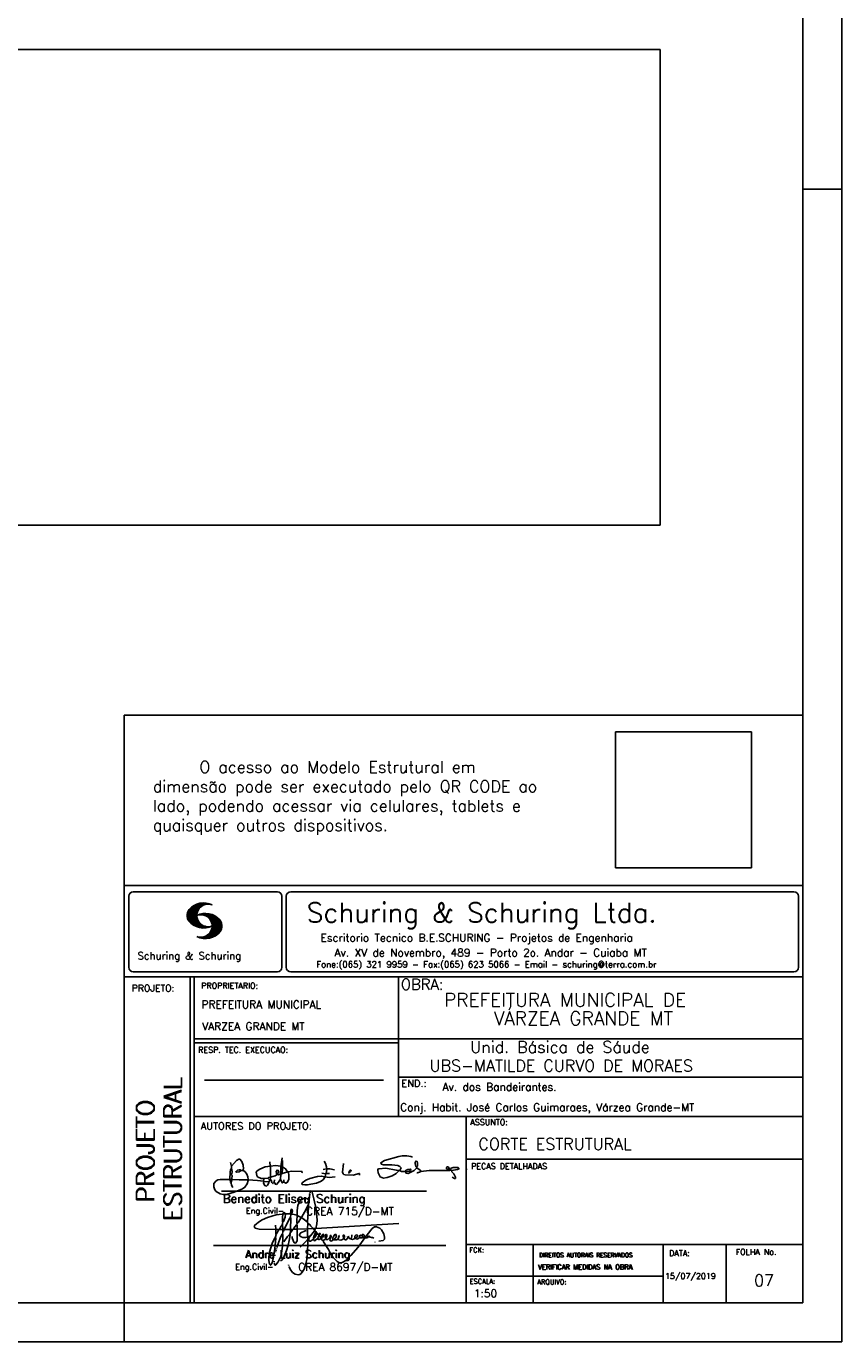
# Model space of a CAD drawing. Extents: x 0 to 84.1, y 0 to 59.4.
# Tile 7 of 8: x 63.1 to 84.1, y 0 to 33.9. Entities that reach past the tile are written whole.
import ezdxf

# ---------------------------------------------------------------- set-up
doc = ezdxf.new("R2010")
doc.units = 0
doc.header["$MEASUREMENT"] = 0
doc.layers.get('0').update_dxf_attribs({"linetype": 'CONTINUOUS'})
doc.layers.add('1', color=1, linetype='CONTINUOUS')
doc.layers.add('2', color=2, linetype='CONTINUOUS')
doc.styles.get("Standard").update_dxf_attribs({"font": 'ROMANS.SHX'})
picture_1 = doc.add_image_def('image1.png', size_in_pixel=(300, 300))
picture_2 = doc.add_image_def('image3.jpg', size_in_pixel=(3000, 1043))

# ---------------------------------------------------------------- blocks, each defined once
blk = doc.blocks.new('assinaturabenedito')
at = {"color": 162}
for points in [[(80.21, 160.29), (79.88, 160.45), (79.72, 161.68), (80.29, 161.77), (80.46, 162.01), (80.54, 163.49), (80.37, 163.74), (80.54, 164.8), (80.46, 166.12), (80.29, 166.36), (80.37, 167.51), (82.43, 169.81), (83.41, 170.39), (83.9, 170.39), (84.81, 169.48), (85.38, 167.84), (85.46, 166.36), (85.13, 165.71), (86.12, 164.97), (86.94, 163.98), (87.35, 162.83), (87.43, 161.68), (87.19, 161.52), (83.66, 161.52), (80.46, 161.77)], [(101.55, 163.82), (102.04, 164.31), (102.28, 166.78), (102.28, 167.1), (101.55, 167.19), (101.46, 167.51), (101.96, 170.06), (102.28, 169.81), (102.28, 167.27)], [(101.96, 170.06), (102.04, 170.96)], [(120.99, 164.31), (121.24, 166.12), (121.16, 167.19), (120.66, 168.66), (120.09, 169.57)], [(155.13, 165.22), (153.4, 165.22), (152.58, 165.54), (153.16, 166.78), (152.67, 167.35), (151.85, 167.68), (149.14, 168.01), (145.61, 168.01), (144.71, 168.34), (144.46, 168.91), (146.1, 169.9), (152.17, 171.62), (153.65, 171.87), (155.7, 171.87), (157.43, 171.62), (158.08, 171.29)], [(159.89, 166.69), (159.89, 167.1), (160.22, 167.51), (160.22, 168.91), (160.05, 169.48), (159.56, 169.65), (159.23, 168.99), (159.23, 168.42), (159.56, 167.27), (159.8, 167.19)], [(79.55, 161.85), (79.72, 164.8), (79.88, 165.87), (80.21, 166.28)], [(80.46, 167.68), (80.21, 167.84), (79.88, 169.07)], [(84.48, 165.54), (84.15, 165.87), (83.57, 165.87), (82.84, 165.71), (82.1, 165.05), (82.59, 164.8), (83.57, 164.97), (84.48, 165.54)], [(84.48, 165.54), (85.05, 165.63)], [(94.32, 162.18), (93.09, 162.18), (91.53, 162.83), (91.12, 163.41), (90.96, 164.8), (91.29, 165.38), (92.52, 166.2), (94.82, 167.1), (97.03, 167.43), (97.11, 162.92)], [(96.95, 167.51), (96.79, 169.24)], [(98.59, 160.54), (98.1, 159.96), (97.61, 160.37), (97.36, 161.44), (96.87, 161.6), (97.03, 162.75), (99.08, 163.33), (99.9, 163.9), (100.48, 163.74), (101.3, 164.07), (101.55, 163.9), (101.38, 162.01)], [(101.46, 167.43), (99.17, 167.76), (97.11, 167.51)], [(98.59, 160.54), (99.17, 159.71), (99.58, 159.63), (100.56, 160.62), (101.38, 161.93), (102.12, 160.29), (102.69, 160.78), (103.6, 160.12), (104.42, 160.54), (104.99, 161.85), (104.99, 163.9), (104.66, 164.97), (106.3, 165.3), (110.57, 165.22), (110.74, 164.97), (110.49, 164.56)], [(99.9, 163.9), (100.48, 164.8), (100.4, 165.63), (99.9, 165.79), (99.49, 165.22), (99.58, 164.23), (99.82, 164.15)], [(101.3, 164.07), (101.55, 167.1)], [(102.04, 164.31), (104.58, 164.97)], [(104.34, 164.97), (103.51, 166.36), (102.69, 166.94), (102.37, 166.94)], [(120.83, 164.15), (119.19, 164.39)], [(121.16, 166.36), (119.76, 166.04)], [(120.83, 164.15), (120.58, 163)], [(120.83, 164.15), (121.07, 164.31), (122.47, 164.23)], [(121.24, 166.2), (121.48, 166.36), (122.55, 166.36), (124.6, 165.87)], [(135.35, 163.57), (135.27, 164.23), (135.11, 164.31), (132.64, 163.57), (129.12, 163.74), (128.62, 163.9), (128.3, 164.15), (128.05, 164.89), (128.46, 168.66)], [(130.84, 164.8), (130.76, 165.22), (131.25, 165.79), (131.58, 165.71), (131.66, 165.3), (131.41, 164.97), (130.84, 164.8)], [(130.84, 164.8), (130.76, 164.48), (130.92, 164.23)], [(152.26, 165.38), (152.17, 165.54), (151.11, 165.79), (146.68, 166.53), (143.56, 166.36), (143.23, 166.2), (143.15, 165.79), (143.31, 164.56), (144.13, 162.83), (145.61, 162.26), (147.25, 162.51), (149.38, 163.33), (151.02, 164.23), (152.26, 165.38)], [(152.26, 165.38), (152.5, 165.54)], [(155.21, 165.05), (155.13, 165.3), (155.37, 165.71), (156.03, 166.04), (157.26, 166.2), (157.43, 165.87), (157.18, 165.54), (156.6, 165.3), (155.21, 165.05)], [(155.21, 165.05), (155.29, 164.48), (156.19, 164.23), (158.82, 165.63), (159.89, 166.69), (161.36, 165.79), (161.61, 165.3), (161.61, 165.13), (161.12, 164.89), (160.3, 164.64), (159.97, 164.72)], [(161.61, 165.13), (165.22, 165.63), (174, 165.63), (174.41, 165.71), (174.49, 166.28)], [(176.63, 162.1), (176.63, 162.75), (175.81, 164.15), (174.99, 164.97), (174.82, 165.63), (177.36, 166.04), (178.02, 166.28), (178.02, 166.53), (177.78, 166.86), (177.36, 166.94), (175.56, 166.94), (174.66, 166.61), (174.49, 166.36), (173.02, 166.2), (172.61, 166.69), (172.93, 167.19), (173.34, 167.19), (173.75, 166.86), (173.84, 166.45)], [(173.59, 165.63), (173.59, 166.12)], [(174.82, 165.63), (174.58, 165.71)], [(181.55, 165.95), (181.47, 166.12)], [(87.43, 161.36), (87.1, 159.8), (86.04, 158.4), (84.97, 157.66), (81.44, 156.27), (78.16, 155.28), (76.68, 155.28), (75.37, 155.53), (73.73, 156.51), (73.15, 157.25), (72.66, 158.56), (72.74, 159.96), (73.65, 161.11), (74.38, 161.52), (75.53, 161.77), (79.64, 161.77)], [(80.21, 160.29), (80.46, 161.6)], [(80.21, 160.29), (80.37, 159.22), (80.87, 158.32)], [(94.08, 161.03), (91.53, 161.36), (87.43, 161.52)], [(94.08, 161.03), (94.32, 162.18), (95.88, 162.34), (96.21, 162.59), (96.95, 162.67)], [(94.08, 161.03), (94.08, 160.86)], [(96.29, 160.7), (94.24, 160.86), (94.08, 160.21), (94.57, 159.14), (95.39, 158.89), (95.8, 159.22), (96.29, 160.29), (96.29, 160.7)], [(96.87, 161.77), (96.54, 161.77), (95.88, 162.26)], [(96.29, 160.7), (96.87, 161.52)], [(98.59, 160.54), (98.76, 161.6)], [(102.78, 160.78), (102.86, 161.52)], [(110.74, 160.29), (110.57, 159.96), (110.74, 159.63), (111.88, 159.39), (112.87, 159.39), (116.89, 160.21), (118.53, 160.86), (119.68, 161.6), (120.5, 162.83)], [(110.74, 160.29), (112.29, 161.44), (113.94, 162.18), (117.22, 163.08), (118.86, 163.16), (122.22, 162.59), (124.85, 162.83)], [(176.63, 162.1), (176.13, 162.1), (175.07, 162.75)], [(176.63, 162.1), (176.63, 162.1)]]:
    blk.add_lwpolyline(points, dxfattribs=at)
blk = doc.blocks.new('assinaturanadre')
at = {"color": 162}
for points in [[(-225.3, 18.87), (-225.71, 15.34), (-225.87, 15.1), (-226.28, 15.26), (-226.36, 15.59), (-227.18, 16), (-229.07, 16), (-230.71, 15.18), (-231.94, 13.7), (-232.6, 11.73), (-233.01, 8.69), (-233.17, 5.9), (-233.01, 5.41), (-233.26, 2.62), (-233.26, 1.06), (-233.09, 0.65), (-233.34, -0.09), (-233.17, -0.67), (-233.17, -2.55), (-233.67, -2.8), (-235.23, -2.8), (-235.14, -2.23), (-233.42, -0.17)], [(-225.3, 18.87), (-225.46, 18.87), (-225.54, 18.46)], [(-225.3, 18.87), (-225.22, 19.04)], [(-221.69, -2.31), (-221.03, 0.57), (-220.87, 2.86), (-221.52, 9.6), (-222.84, 15.92), (-223.98, 19.86), (-224.56, 20.6), (-224.89, 20.68), (-225.22, 20.19), (-225.22, 19.53)], [(-225.87, 15.1), (-225.95, 13.46), (-226.28, 11.98), (-226.61, 11.73), (-227.59, 9.51), (-230.47, 4.42), (-229.32, 3.44), (-229.07, 3.44), (-227.43, 1.88), (-226.69, 1.63), (-226.61, 0.81), (-226.86, -2.47), (-226.77, -7.81), (-226.53, -8.71), (-226.86, -9.37), (-226.61, -10.68), (-226.69, -17.25), (-227.1, -21.27), (-227.76, -23.82), (-228.83, -27.19), (-229.56, -28.58), (-230.71, -29.9), (-231.53, -30.47), (-232.52, -30.72), (-234.41, -30.31), (-235.88, -29.24), (-237.44, -27.27), (-238.1, -25.79)], [(-237.2, 6.72), (-237.03, 8.78), (-236.78, 9.27), (-236.46, 9.43), (-236.13, 9.27), (-235.96, 8.53), (-236.29, 7.05), (-236.62, 6.39), (-236.87, 6.31)], [(-226.28, 11.98), (-226.12, 11.9), (-226.12, 10.83), (-226.69, 1.71)], [(-240.48, 6.64), (-245.98, 6.07), (-251.39, 4.42), (-254.59, 2.95), (-256.81, 1.55), (-258.37, 0.4), (-259.02, -0.26), (-259.43, -1.08), (-259.35, -1.49), (-258.86, -2.06), (-256.4, -2.8), (-246.55, -3.05), (-246.22, -2.8), (-246.39, -0.34)], [(-242.2, 0.15), (-243.19, -1.16), (-244.01, -2.97), (-246.22, -2.97)], [(-237.2, 6.72), (-236.95, 6.23), (-237.2, 4.67), (-237.61, 4.26), (-241.05, -2.97), (-241.95, -3.05), (-242.12, 0.81), (-241.95, 1.47), (-241.46, 1.88), (-240.4, 4.59), (-240.23, 6.56), (-237.36, 6.56), (-237.2, 6.72)], [(-241.87, 6.48), (-242.12, 4.51), (-242.04, 1.47)], [(-240.48, 6.64), (-240.48, 6.97), (-241.05, 7.38), (-241.63, 7.22), (-241.79, 6.64)], [(-237.28, 4.51), (-237.03, 4.1), (-237.11, -2.72), (-237.36, -2.88), (-240.89, -2.88)], [(-240.48, 6.64), (-240.31, 6.64)], [(-236.54, 6.48), (-234.98, 6.31), (-233.26, 5.82)], [(-233.01, 5.41), (-232.68, 5.49), (-230.63, 4.34), (-232.35, 1.55), (-233.01, 0.89)], [(-230.47, 4.42), (-230.47, 4.42)], [(-226.61, 0.81), (-226.36, 0.81), (-225.22, -0.17), (-224.97, -0.67), (-223.74, -1.9), (-223.66, -2.39), (-226.77, -2.55)], [(-221.69, -2.31), (-170.73, 0.81)], [(-246.14, -3.05), (-246.22, -5.76), (-246.06, -6), (-246.39, -7.4), (-246.3, -8.47), (-246.88, -14.54), (-247.62, -19.96), (-248.44, -23.33), (-249.18, -24.72), (-249.5, -24.89), (-250.08, -24.31), (-250.41, -21.93), (-250.41, -19.88), (-250, -16.76), (-248.44, -11.5), (-246.88, -7.97), (-246.47, -7.65)], [(-241.87, -4.11), (-242.12, -5.76), (-241.95, -6), (-241.95, -7.73), (-242.2, -13.15), (-242.78, -17.42), (-243.43, -19.96), (-244.74, -22.83), (-246.14, -24.72), (-246.47, -24.89), (-246.8, -24.72), (-247.21, -23.66)], [(-244.33, -3.05), (-245.32, -5.02), (-245.98, -5.84)], [(-242.12, -5.67), (-242.45, -6), (-243.51, -8.3), (-245.65, -13.97)], [(-242.04, -2.88), (-243.92, -2.97)], [(-237.11, -2.97), (-237.28, -3.87), (-237.28, -4.53), (-237.11, -4.69), (-237.61, -5.76), (-237.44, -6.25), (-238.02, -9.78), (-238.59, -12.57), (-239.66, -15.94), (-241.79, -20.78), (-242.61, -21.85), (-243.27, -22.1)], [(-241.13, -2.97), (-241.54, -3.95), (-241.87, -4.11), (-241.95, -3.13)], [(-237.61, -5.76), (-239, -7.15), (-241.38, -10.6)], [(-235.31, -2.64), (-235.8, -2.97), (-237.11, -2.88)], [(-235.88, -2.97), (-236.13, -3.62), (-237.03, -4.61)], [(-233.09, -2.8), (-233.01, -9.29), (-233.17, -9.94), (-233.91, -11.18), (-234.32, -11.26), (-234.9, -11.01), (-235.39, -10.27), (-236.13, -8.06), (-236.21, -7.15)], [(-226.86, -2.55), (-233.17, -2.72)], [(-226.77, -7.56), (-227.84, -7.89), (-229.65, -7.89), (-230.71, -7.48), (-231.7, -6.66), (-231.78, -6), (-230.96, -5.1), (-228.25, -3.79), (-227.68, -3.79)], [(-222.43, -3.29), (-222.43, -3.7), (-224.97, -6.82), (-226.61, -7.4)], [(-225.05, -6.91), (-226.04, -8.55), (-225.87, -8.79), (-225.95, -9.7), (-225.54, -10.03), (-224.97, -10.03), (-223.16, -8.96)], [(-221.69, -2.31), (-223.57, -2.39)], [(-221.36, -4.85), (-222.18, -5.35), (-222.34, -6.09), (-222.75, -6.66), (-223.08, -7.97), (-223.08, -8.88), (-222.67, -9.78), (-222.34, -9.86), (-222.01, -9.78), (-220.54, -8.47)], [(-221.19, -5.1), (-221.28, -6.09), (-221.6, -6.74), (-222.43, -8.06), (-222.92, -8.38)], [(-221.85, -2.39), (-222.43, -3.29), (-222.84, -2.88), (-222.84, -2.55)], [(-222.43, -3.7), (-221.44, -4.36), (-221.36, -4.94), (-220.78, -5.18), (-220.29, -5.92), (-219.96, -6), (-219.47, -5.35), (-219.14, -5.26), (-218.98, -5.51), (-219.39, -6.5), (-219.96, -6.99), (-220.21, -7.56), (-220.46, -8.47), (-220.05, -9.04), (-219.55, -9.12), (-218.4, -8.55), (-217.91, -9.37), (-217.34, -9.7), (-216.02, -9.12), (-215.7, -8.71), (-215.04, -9.04), (-214.3, -9.04), (-212.99, -7.81), (-212.91, -7.07), (-212.66, -6.58), (-212.41, -6.58), (-212.17, -6.91), (-212.33, -7.81), (-212.58, -8.14), (-212.99, -7.97)], [(-219.96, -6), (-219.8, -6.74)], [(-219.8, -6.82), (-219.88, -7.07)], [(-219.8, -6.91), (-218.57, -7.89), (-218.32, -7.73), (-217.58, -6.17), (-217.26, -5.84), (-216.93, -6), (-216.85, -6.82), (-217.58, -7.81), (-218.4, -8.22), (-218.49, -7.97)], [(-190.51, -6.82), (-189.52, -7.32), (-189.77, -7.81), (-190.42, -8.06), (-191.57, -7.97), (-195.76, -13.72), (-200.19, -18.89), (-203.31, -21.93), (-205.03, -23), (-206.1, -23.33), (-207.49, -23.25), (-208.48, -22.67), (-210.94, -20.21), (-212.58, -17.66), (-213.81, -15.2), (-216.85, -10.6), (-217.17, -9.78)], [(-215.53, -8.3), (-215.86, -7.73), (-215.86, -6.82), (-215.45, -6), (-215.2, -6), (-214.96, -6.33), (-214.88, -7.23), (-215.53, -8.3)], [(-212.66, -8.14), (-212.99, -9.37), (-212.91, -9.78), (-212.25, -10.03), (-211.18, -9.53), (-210.94, -9.29), (-211.27, -8.63), (-211.27, -8.06), (-210.86, -7.23), (-210.03, -6.09), (-209.3, -6), (-209.05, -7.15), (-209.54, -8.14), (-210.36, -9.12), (-210.2, -9.37), (-208.72, -9.21), (-207.9, -8.63), (-207.41, -6.82), (-207.49, -6.41)], [(-212.66, -6.58), (-212.91, -6.33)], [(-204.54, -8.14), (-204.04, -7.81), (-203.96, -6.99), (-204.37, -6.41), (-204.78, -6.41), (-204.87, -7.73), (-204.54, -8.14)], [(-202.24, -7.15), (-202.08, -8.06), (-202.98, -9.29), (-203.47, -9.29), (-204.45, -8.63)], [(-201.42, -7.07), (-201.5, -7.48), (-201.25, -8.22), (-200.6, -8.71), (-200.02, -8.71)], [(-201.09, -6.5), (-201.09, -6.5)], [(-196.33, -7.48), (-197.23, -8.3), (-198.14, -8.71), (-199.2, -9.04), (-199.78, -8.96), (-199.94, -8.63), (-199.53, -7.07), (-199.53, -6.25)], [(-196.33, -7.48), (-196.09, -6.82), (-196.17, -6.41), (-196.99, -6.17), (-197.56, -6.82), (-197.73, -7.32), (-197.73, -7.81), (-197.48, -8.22)], [(-194.77, -7.89), (-195.84, -8.71), (-196.5, -8.79), (-197.15, -8.38)], [(-194.77, -7.23), (-194.28, -6.74), (-194.28, -6.41), (-194.77, -6.74), (-194.77, -7.23)], [(-194.77, -7.23), (-194.77, -7.97), (-194.61, -8.06), (-193.13, -8.14), (-192.15, -7.81), (-191.74, -7.97)], [(-192.06, -7.73), (-191.74, -7.07), (-191.98, -6.5), (-192.64, -6), (-193.13, -6), (-193.3, -7.07), (-192.64, -7.81)], [(-190.51, -6.82), (-191.33, -7.89)], [(-190.51, -6.82), (-190.18, -6.17), (-187.06, -2.39), (-185.58, -1.41), (-184.35, -1.24), (-182.46, -2.23), (-181.32, -3.21), (-179.92, -5.59), (-179.43, -7.65), (-179.59, -8.79), (-180.25, -9.62), (-183.04, -10.03)], [(-189.44, -7.23), (-189.11, -6.99), (-188.78, -7.32)], [(-189.44, -7.23), (-189.19, -7.56), (-188.7, -7.4), (-187.39, -7.81), (-186.73, -7.81), (-186.48, -8.14), (-186.07, -8.22)], [(-246.06, -15.36), (-246.22, -16.1)], [(-245.81, -14.54), (-245.89, -15.03)], [(-226.86, -9.29), (-231.21, -13.8)], [(-226.04, -8.47), (-226.45, -8.63)], [(-218.4, -8.22), (-218.4, -8.47)], [(-215.53, -8.3), (-215.53, -8.63)], [(-210.36, -9.12), (-210.86, -9.21)], [(-204.54, -8.14), (-204.54, -8.55), (-205.28, -9.12), (-206.26, -9.45), (-207.49, -9.29), (-207.9, -8.79)], [(-185.42, -10.77), (-185.17, -10.77)], [(-247.29, -22.34), (-247.29, -22.92)], [(-246.8, -18.57), (-246.88, -19.06)], [(-246.39, -16.43), (-246.39, -16.84)], [(-238.43, -24.64), (-238.43, -24.81)], [(-238.26, -25.22), (-238.18, -25.46)]]:
    blk.add_lwpolyline(points, dxfattribs=at)

msp = doc.modelspace()

# ---------------------------------------------------------------- linework, layer by layer
at = {"layer": '2', "linetype": 'Continuous'}
for p, q in [((84.1, 0), (84.1, 59.4)), ((84.1, 29.7), (83.1, 29.7)), ((65.6, 1), (65.6, 16.143)), ((83.1, 16.143), (65.6, 16.143)), ((65.6, 11.755), (83.1, 11.755)), ((65.832, 11.594), (69.549, 11.594)), ((69.895, 11.594), (82.868, 11.594)), ((65.716, 11.477), (65.716, 9.648)), ((67.222, 10.958), (67.564, 11.3)), ((67.222, 10.972), (67.546, 11.296)), ((67.222, 10.986), (67.528, 11.292)), ((67.222, 11), (67.508, 11.286)), ((67.224, 10.946), (67.581, 11.303)), ((67.224, 11.017), (67.488, 11.281)), ((67.227, 10.934), (67.596, 11.304)), ((67.227, 11.033), (67.465, 11.272)), ((67.229, 10.922), (67.612, 11.306)), ((67.232, 10.911), (67.627, 11.306)), ((67.232, 11.053), (67.439, 11.26)), ((67.236, 10.901), (67.642, 11.307)), ((67.239, 11.074), (67.411, 11.245)), ((67.24, 10.891), (67.656, 11.307)), ((67.244, 10.88), (67.669, 11.306)), ((67.253, 11.102), (67.374, 11.223)), ((67.609, 11.231), (67.683, 11.306)), ((67.638, 11.247), (67.696, 11.304)), ((67.663, 11.257), (67.708, 11.303)), ((67.682, 11.262), (67.721, 11.301)), ((67.702, 11.269), (67.733, 11.299)), ((67.718, 11.27), (67.745, 11.297)), ((67.734, 11.272), (67.757, 11.295)), ((67.75, 11.274), (67.769, 11.292)), ((69.665, 11.477), (69.665, 9.648)), ((69.779, 11.477), (69.779, 9.648)), ((82.984, 11.477), (82.984, 9.648)), ((67.249, 10.871), (67.521, 11.143)), ((67.254, 10.862), (67.502, 11.111)), ((67.259, 10.853), (67.492, 11.086)), ((67.264, 10.844), (67.484, 11.064)), ((67.271, 10.837), (67.48, 11.046)), ((67.277, 10.829), (67.476, 11.028)), ((67.284, 10.822), (67.474, 11.012)), ((67.291, 10.814), (67.473, 10.997)), ((67.297, 10.807), (67.47, 10.981)), ((67.305, 10.8), (67.473, 10.969)), ((67.312, 10.793), (67.474, 10.955)), ((67.319, 10.786), (67.475, 10.942)), ((67.327, 10.78), (67.478, 10.931)), ((67.334, 10.773), (67.48, 10.919)), ((67.342, 10.767), (67.483, 10.907)), ((67.35, 10.761), (67.486, 10.896)), ((67.358, 10.755), (67.49, 10.886)), ((67.367, 10.749), (67.493, 10.876)), ((67.375, 10.743), (67.497, 10.865)), ((67.383, 10.737), (67.502, 10.856)), ((67.392, 10.732), (67.507, 10.847)), ((67.531, 10.999), (67.546, 11.013)), ((67.549, 11.002), (67.565, 11.018)), ((67.563, 11.002), (67.585, 11.024)), ((67.578, 11.002), (67.602, 11.027)), ((67.592, 11.003), (67.619, 11.03)), ((67.605, 11.001), (67.635, 11.032)), ((67.617, 11), (67.652, 11.034)), ((67.63, 10.998), (67.666, 11.034)), ((67.641, 10.995), (67.681, 11.035)), ((67.652, 10.992), (67.696, 11.035)), ((67.664, 10.99), (67.709, 11.035)), ((67.675, 10.986), (67.723, 11.035)), ((67.684, 10.982), (67.736, 11.034)), ((67.694, 10.978), (67.748, 11.032)), ((67.705, 10.974), (67.762, 11.031)), ((67.714, 10.969), (67.774, 11.029)), ((67.722, 10.963), (67.785, 11.026)), ((67.732, 10.959), (67.798, 11.024)), ((67.74, 10.953), (67.809, 11.021)), ((67.749, 10.948), (67.82, 11.018)), ((67.756, 10.941), (67.831, 11.015)), ((67.765, 10.935), (67.842, 11.012)), ((67.772, 10.928), (67.852, 11.008)), ((67.78, 10.922), (67.863, 11.005)), ((67.786, 10.914), (67.873, 11.001)), ((67.794, 10.908), (67.883, 10.997)), ((67.8, 10.899), (67.893, 10.992)), ((67.807, 10.892), (67.902, 10.988)), ((67.812, 10.883), (67.912, 10.984)), ((67.818, 10.875), (67.922, 10.979)), ((67.824, 10.867), (67.93, 10.973)), ((67.829, 10.858), (67.94, 10.969)), ((67.834, 10.848), (67.949, 10.963)), ((67.838, 10.839), (67.957, 10.958)), ((67.843, 10.83), (67.966, 10.952)), ((67.848, 10.818), (67.976, 10.945)), ((67.852, 10.807), (67.985, 10.939)), ((67.856, 10.795), (67.994, 10.932)), ((67.857, 10.631), (68.075, 10.849)), ((67.86, 10.781), (68.003, 10.924)), ((67.861, 10.649), (68.07, 10.859)), ((67.863, 10.769), (68.012, 10.918)), ((67.865, 10.754), (68.021, 10.909)), ((67.865, 10.668), (68.064, 10.866)), ((67.866, 10.74), (68.029, 10.903)), ((67.866, 10.683), (68.058, 10.874)), ((67.867, 10.698), (68.05, 10.881)), ((67.868, 10.726), (68.037, 10.895)), ((67.868, 10.712), (68.044, 10.888)), ((67.401, 10.727), (67.512, 10.838)), ((67.41, 10.721), (67.517, 10.829)), ((67.419, 10.717), (67.523, 10.82)), ((67.429, 10.712), (67.529, 10.812)), ((67.438, 10.707), (67.535, 10.804)), ((67.448, 10.703), (67.541, 10.796)), ((67.458, 10.699), (67.548, 10.789)), ((67.468, 10.695), (67.555, 10.781)), ((67.478, 10.69), (67.562, 10.774)), ((67.488, 10.687), (67.569, 10.767)), ((67.499, 10.683), (67.576, 10.761)), ((67.51, 10.68), (67.584, 10.755)), ((67.521, 10.677), (67.592, 10.748)), ((67.532, 10.674), (67.6, 10.742)), ((67.544, 10.671), (67.609, 10.737)), ((67.555, 10.669), (67.618, 10.732)), ((67.567, 10.667), (67.627, 10.727)), ((67.58, 10.665), (67.636, 10.722)), ((67.592, 10.663), (67.646, 10.718)), ((67.605, 10.662), (67.656, 10.713)), ((67.618, 10.661), (67.666, 10.709)), ((67.632, 10.66), (67.677, 10.706)), ((67.645, 10.66), (67.688, 10.703)), ((67.66, 10.66), (67.699, 10.7)), ((67.671, 10.389), (68.096, 10.814)), ((67.674, 10.661), (67.711, 10.697)), ((67.685, 10.389), (68.101, 10.805)), ((67.691, 10.662), (67.724, 10.695)), ((67.699, 10.389), (68.105, 10.795)), ((67.708, 10.664), (67.738, 10.693)), ((67.714, 10.389), (68.108, 10.783)), ((67.725, 10.666), (67.751, 10.691)), ((67.729, 10.39), (68.111, 10.772)), ((67.742, 10.669), (67.766, 10.693)), ((67.744, 10.391), (68.114, 10.761)), ((67.76, 10.673), (67.78, 10.693)), ((67.761, 10.394), (68.116, 10.749)), ((67.777, 10.396), (68.117, 10.736)), ((67.78, 10.678), (67.794, 10.692)), ((67.794, 10.692), (67.797, 10.694)), ((67.795, 10.4), (68.119, 10.724)), ((67.798, 10.683), (67.811, 10.696)), ((67.813, 10.404), (68.119, 10.709)), ((67.817, 10.69), (67.825, 10.698)), ((67.822, 10.554), (68.091, 10.823)), ((67.833, 10.696), (67.84, 10.702)), ((67.833, 10.409), (68.118, 10.695)), ((67.841, 10.587), (68.087, 10.833)), ((67.849, 10.609), (68.082, 10.842)), ((67.853, 10.416), (68.118, 10.68)), ((67.876, 10.425), (68.113, 10.662)), ((67.901, 10.435), (68.11, 10.644)), ((67.93, 10.45), (68.102, 10.622)), ((67.966, 10.472), (68.089, 10.595)), ((68.045, 10.537), (68.058, 10.549)), ((67.55, 10.41), (67.563, 10.422)), ((67.561, 10.407), (67.576, 10.421)), ((67.573, 10.404), (67.59, 10.421)), ((67.584, 10.401), (67.606, 10.423)), ((67.596, 10.398), (67.622, 10.425)), ((67.608, 10.396), (67.64, 10.428)), ((67.62, 10.394), (67.659, 10.433)), ((67.632, 10.392), (67.68, 10.44)), ((67.645, 10.391), (67.704, 10.45)), ((67.658, 10.39), (67.737, 10.469)), ((65.832, 9.532), (69.549, 9.532)), ((69.895, 9.532), (82.868, 9.532)), ((65.6, 9.4), (83.1, 9.4)), ((67.3, 5.8), (67.3, 9.4)), ((67.4, 5.8), (67.4, 9.4)), ((72.669, 6.816), (72.669, 9.4)), ((83.1, 9.4), (83.1, 1)), ((72.669, 7.8), (67.4, 7.8)), ((72.669, 7.8), (83.1, 7.8)), ((72.669, 7.7), (67.4, 7.7)), ((72.669, 6.816), (83.1, 6.816)), ((72.669, 6.816), (72.669, 5.8)), ((67.67, 6.739), (72.289, 6.739)), ((67.3, 1), (67.3, 5.8)), ((67.4, 1), (67.4, 5.8)), ((67.4, 5.8), (83.1, 5.8)), ((74.421, 4.8), (74.421, 5.8)), ((74.421, 1), (74.421, 4.8)), ((74.421, 4.702), (83.1, 4.702)), ((68.111, 3.88), (73.39, 3.88)), ((67.898, 2.48), (73.894, 2.48)), ((74.421, 2.506), (83.1, 2.506)), ((76.147, 1), (76.147, 2.506)), ((79.496, 1), (79.496, 2.506)), ((81.121, 1), (81.121, 2.506)), ((74.421, 1.692), (79.496, 1.692)), ((65.6, 0), (65.6, 1)), ((83.1, 1), (65.6, 1)), ((0, 0), (84.1, 0))]:
    msp.add_line(p, q, dxfattribs=at)
msp.add_lwpolyline([(83.1, 1), (2.5, 1), (2.5, 58.4), (83.1, 58.4), (83.1, 1)], dxfattribs=at)
for centre, radius, start, end in [((65.832, 11.477), 0.117, 90, 180), ((69.549, 11.477), 0.117, 0, 90), ((69.895, 11.477), 0.117, 90, 180), ((82.868, 11.477), 0.117, 0, 90), ((67.648, 10.815), 0.492, 63.3933, 138.9091), ((67.763, 10.983), 0.291, 68.8515, 291.1485), ((67.465, 10.982), 0.244, 140.2294, 231.8951), ((67.648, 11.151), 0.492, 218.2298, 296.6067), ((67.692, 10.544), 0.492, 41.0909, 116.6067), ((67.577, 10.712), 0.291, 248.8515, 111.1485), ((67.875, 10.711), 0.244, 308.1049, 39.7706), ((67.692, 10.88), 0.492, 243.3933, 321.7702), ((65.832, 9.648), 0.117, 180, 270), ((69.549, 9.648), 0.117, 270, 0), ((69.895, 9.648), 0.117, 180, 270), ((82.868, 9.648), 0.117, 270, 0)]:
    msp.add_arc(centre, radius, start, end, dxfattribs=at)

# ---------------------------------------------------------------- block references
at = {"xscale": 0.06, "yscale": 0.06, "zscale": 0.06}
msp.add_blockref('assinaturabenedito', (63.548, -5.524), dxfattribs=at)
at = {"linetype": 'Continuous', "xscale": 0.042, "yscale": 0.042, "zscale": 0.042}
msp.add_blockref('assinaturanadre', (79.85, 3.015), dxfattribs=at)

# ---------------------------------------------------------------- texts
at = {"linetype": 'Continuous', "insert": (66.338, 14.958), "char_height": 0.3, "attachment_point": 1}
msp.add_mtext_dynamic_manual_height_columns('^IO acesso ao Modelo Estrutural em dimensão pode ser executado pelo QR CODE ao lado, podendo acessar via celulares, tablets e quaisquer outros dispositivos.', width=10.84065, gutter_width=1.5, heights=[3.742], dxfattribs=at)
at = {"layer": '1', "linetype": 'Continuous'}
for s, height, p in [('PREFEITURA MUNICIPAL DE', 0.35, (73.847, 8.634)), (' VÁRZEA GRANDE MT', 0.35, (74.889, 8.159)), ('Unid. Básica de Sáude', 0.3, (74.522, 7.442)), ('UBS-MATILDE CURVO DE MORAES', 0.3, (73.474, 6.964)), ('Av. dos Bandeirantes.', 0.2, (73.809, 6.466)), ('Conj. Habit. José Carlos Guimaraes, Várzea Grande-MT', 0.2, (72.714, 5.941)), ('CORTE ESTRUTURAL', 0.3, (74.735, 4.944))]:
    msp.add_text(s, height=height, dxfattribs=at).set_placement(p)
at = {"layer": '1', "linetype": 'Continuous', "insert": (81.842, 1.729), "char_height": 0.3, "attachment_point": 1}
msp.add_mtext_dynamic_manual_height_columns('07', width=0.86139, gutter_width=1, heights=[0], dxfattribs=at)
at = {"layer": '2', "linetype": 'Continuous'}
for s, height, p in [('Schuring & Schuring Ltda.', 0.5, (70.307, 10.807)), ('Escritorio Tecnico B.E.SCHURING - Projetos de Engenharia', 0.2, (70.665, 10.308)), ('Schuring & Schuring', 0.19, (65.944, 9.851)), ('Av. XV de Novembro, 489 - Porto 2o. Andar - Cuiaba MT', 0.2, (71.023, 9.926)), ('Fone:(065) 321 9959 - Fax:(065) 623 5066 - Email - schuring@terra.com.br', 0.16, (70.553, 9.642)), ('PROJETO:', 0.175, (65.793, 9.022)), ('PROPRIETARIO:', 0.15, (67.585, 9.097)), ('OBRA:', 0.2788, (72.732, 9.07)), ('PREFEITURA MUNICIPAL', 0.2, (67.591, 8.589)), ('VARZEA GRANDE MT', 0.2, (67.612, 8.027)), ('RESP. TEC. EXECUCAO:', 0.15, (67.506, 7.445)), ('END.:', 0.1858, (72.744, 6.565)), ('AUTORES DO PROJETO:', 0.18584, (67.572, 5.464)), ('ASSUNTO:', 0.15, (74.525, 5.581)), ('PECAS DETALHADAS', 0.15, (74.543, 4.447)), ('Benedito Eliseu Schuring', 0.22, (68.138, 3.577)), ('Benedito Eliseu Schuring', 0.22, (68.15, 3.577)), ('Eng.Civil-', 0.15, (68.737, 3.299)), ('CREA 715/D-MT', 0.2, (70.291, 3.263)), ('Andre Luiz Schuring', 0.2, (68.717, 2.158)), ('FCK:', 0.125, (74.501, 2.299)), ('FOLHA No.', 0.15, (81.366, 2.238)), ('Andre Luiz Schuring', 0.2, (68.734, 2.149)), ('CREA 8697/D-MT', 0.2, (70.083, 1.825)), ('DIREITOS AUTORAIS RESERVADOS', 0.11, (76.295, 2.176)), ('DIREITOS AUTORAIS RESERVADOS', 0.11, (76.304, 2.176)), ('DATA:', 0.15, (79.648, 2.207)), ('Eng.Civil-', 0.15, (68.463, 1.853)), ('VERIFICAR MEDIDAS NA OBRA', 0.125, (76.271, 1.862)), ('VERIFICAR MEDIDAS NA OBRA', 0.125, (76.28, 1.862)), ('15/07/2019', 0.15, (79.544, 1.616)), ('ESCALA:', 0.125, (74.507, 1.491)), ('ARQUIVO:', 0.125, (76.249, 1.476)), ('1:50', 0.2, (74.617, 1.144))]:
    msp.add_text(s, height=height, dxfattribs=at).set_placement(p)
for s, p in [('ESTRUTURAL', (67.074, 3.125)), ('ESTRUTURAL', (67.074, 3.095)), ('PROJETO', (66.369, 3.606)), ('PROJETO', (66.369, 3.575))]:
    msp.add_text(s, height=0.45, rotation=90, dxfattribs=at).set_placement(p)

# ---------------------------------------------------------------- pictures from other files: only their frames are drawn
at = {"linetype": 'Continuous'}
image = msp.add_image(picture_2, insert=(44.162, 21.044), size_in_units=(35.254, 12.256), dxfattribs=at)
image.dxf.flags = 15
image = msp.add_image(picture_1, insert=(78.268, 12.21), size_in_units=(3.507, 3.507), dxfattribs=at)
image.dxf.flags = 15

doc.saveas('drawing.dxf')
